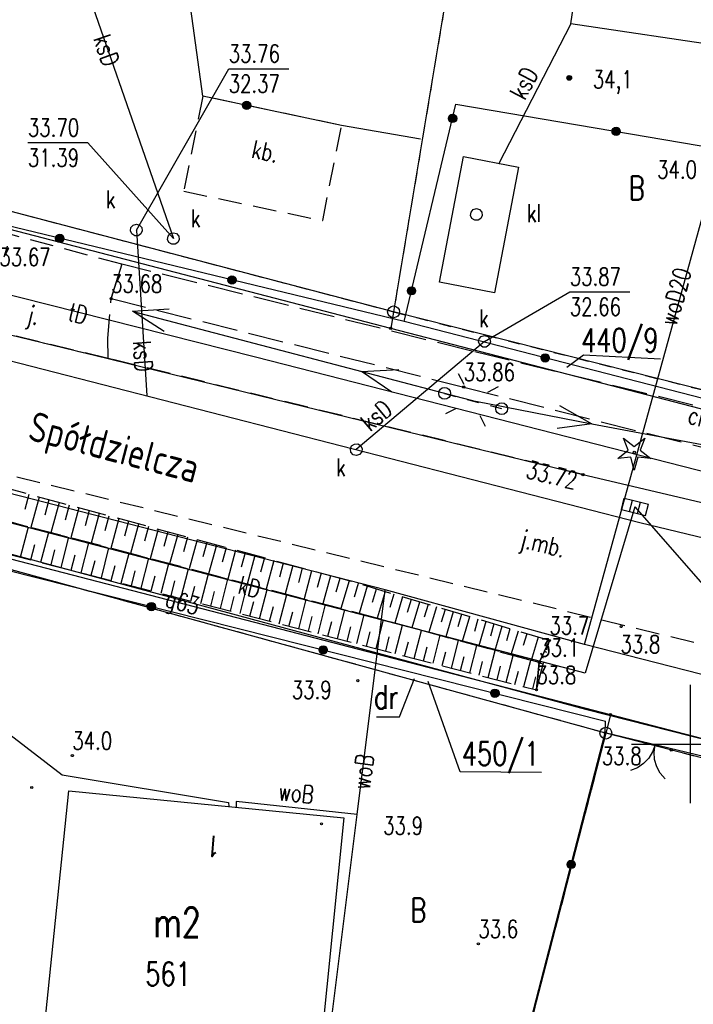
# Model space of a CAD drawing. Extents: x 6550385 to 6550663, y 5985693 to 5985865.
# Tile 8 of 19: x 6550522 to 6550550, y 5985739 to 5985781. Entities that reach past the tile are written whole.
import ezdxf
from ezdxf.enums import TextEntityAlignment as Align

# ---------------------------------------------------------------- set-up
doc = ezdxf.new("R2010")
doc.units = 0
doc.header["$MEASUREMENT"] = 0
for name, pattern in [('1', [2, 1, -1]), ('2', [1, 0.5, -0.5]), ('423', [2, 1.5, -0.5]), ('424', [1.5, 1, -0.5]), ('9', [1.75, 1.25, -0.5]), ('901', [0])]:
    doc.linetypes.add(name, pattern=pattern)
doc.layers.get('0').update_dxf_attribs({"linetype": 'CONTINUOUS'})
for name, color, linetype in [('000_INNE__NIEZYDENTYFIKOWA', 7, 'CONTINUOUS'), ('202-PUNKT_GRANICZNY', 7, 'CONTINUOUS'), ('203-PUNKT_GRANICZNY', 7, 'CONTINUOUS'), ('210-OZNACZENIE_KONTURU_UZY', 7, 'CONTINUOUS'), ('211-NUMER_DZIALKI_EWIDENCY', 7, 'CONTINUOUS'), ('218-KONTUR_UZYTKU_GRUNTOWE', 7, 'CONTINUOUS'), ('219-DZIALKA_EWIDENCYJNA', 7, 'CONTINUOUS'), ('238-PUNKT_ADRESOWY_BUDYNKU', 7, 'CONTINUOUS'), ('312-BUDYNEK_EWIDENCYJNY', 7, 'CONTINUOUS'), ('312-OZNACZENIE_BUDYNKU_EWI', 7, 'CONTINUOUS'), ('994-NAZWA_ULICY', 7, 'CONTINUOUS'), ('BRAMA', 7, 'CONTINUOUS'), ('CHODNIK', 7, 'CONTINUOUS'), ('CHODNIK-ATR17', 7, 'CONTINUOUS'), ('DRZEWO_IGLASTE', 7, 'CONTINUOUS'), ('INNY_OBIEKT_ZAGOSPODAROWAN', 7, 'CONTINUOUS'), ('JEZDNIA', 7, 'CONTINUOUS'), ('JEZDNIA-ATR17', 7, 'CONTINUOUS'), ('KRATKA_SCIEKOWA', 7, 'CONTINUOUS'), ('KRAWEZNIK', 7, 'CONTINUOUS'), ('LATARNIA', 7, 'CONTINUOUS'), ('OBSZAR_UTWARDZONY', 7, 'CONTINUOUS'), ('OBSZAR_UTWARDZONY-ATR17', 7, 'CONTINUOUS'), ('OGRODZENIE_TRWALE', 7, 'CONTINUOUS'), ('OPISY', 7, 'CONTINUOUS'), ('OSADNIK__SZAMBO', 7, 'CONTINUOUS'), ('OSADNIK__SZAMBO-ATR17', 7, 'CONTINUOUS'), ('PIKIETA_NATURALNA', 7, 'CONTINUOUS'), ('PIKIETA_NATURALNA-ATR2', 7, 'CONTINUOUS'), ('PIKIETA_NATURALNA-ATR3', 7, 'CONTINUOUS'), ('PIKIETA_SZTUCZNA', 7, 'CONTINUOUS'), ('PIKIETA_SZTUCZNA-ATR2', 7, 'CONTINUOUS'), ('PRZEWOD_ELEKTROENERGETYCZ0', 7, 'CONTINUOUS'), ('PRZEWOD_ELEKTROENERGETYCZN', 7, 'CONTINUOUS'), ('PRZEWOD_GAZOWY', 7, 'CONTINUOUS'), ('PRZEWOD_GAZOWY-ATR1', 7, 'CONTINUOUS'), ('PRZEWOD_KANALIZACYJNY', 7, 'CONTINUOUS'), ('PRZEWOD_KANALIZACYJNY-ATR1', 7, 'CONTINUOUS'), ('PRZEWOD_TELEKOMUNIKACYJNY_', 7, 'CONTINUOUS'), ('PRZEWOD_WODOCIAGOWY', 7, 'CONTINUOUS'), ('PRZEWOD_WODOCIAGOWY-ATR1', 7, 'CONTINUOUS'), ('RZEDNA-ATR2', 7, 'CONTINUOUS'), ('RZEDNA-ATR3', 7, 'CONTINUOUS'), ('SKARPA_NIEUMOCNIONA', 7, 'CONTINUOUS'), ('WLAZ_DO_KOMORY_LUB_KANALU_', 7, 'CONTINUOUS')]:
    doc.layers.add(name, color=color, linetype=linetype)
doc.styles.add('STYL_ARIAL', font='simplex', dxfattribs={"width": 0.75, "oblique": 0.1})

# ---------------------------------------------------------------- blocks, each defined once
blk = doc.blocks.new('202')
at = {"color": 0}
blk.add_circle((0, 0), 0.25, dxfattribs=at)
blk = doc.blocks.new('203')
at = {"color": 0}
blk.add_circle((0, 0), 0.05, dxfattribs=at)
blk = doc.blocks.new('US22')
at = {"color": 7}
blk.add_polyline3d([(0, 0.25, 0), (0.1352, 0.2103, 0), (0.2274, 0.1039, 0), (0.2475, -0.0356, 0), (0.1889, -0.1637, 0), (0.0704, -0.2399, 0), (-0.0704, -0.2399, 0), (-0.1889, -0.1637, 0), (-0.2475, -0.0356, 0), (-0.2274, 0.1039, 0), (-0.1352, 0.2103, 0), (0, 0.25, 0)], dxfattribs=at)
blk = doc.blocks.new('US05')
at = {"color": 7}
for points in [[(-0.525, 0.25, 0), (-0.175, 0.25, 0)], [(-0.525, -0.25, 0), (-0.525, 0.25, 0)], [(-0.175, 0.25, 0), (0.175, 0.25, 0)], [(-0.175, -0.25, 0), (-0.175, 0.25, 0)], [(0.175, 0.25, 0), (0.525, 0.25, 0)], [(0.175, -0.25, 0), (0.175, 0.25, 0)], [(0.525, -0.25, 0), (0.525, 0.25, 0)], [(-0.525, -0.25, 0), (-0.175, -0.25, 0)], [(-0.175, -0.25, 0), (0.175, -0.25, 0)], [(0.175, -0.25, 0), (0.525, -0.25, 0)]]:
    blk.add_polyline3d(points, dxfattribs=at)
blk = doc.blocks.new('OK02')
at = {"color": 7}
for points in [[(-0.75, 1.299, 0), (-0.4963, 1.1147, 0), (-0.2865, 0.8817, 0), (-0.1297, 0.6101, 0), (-0.0328, 0.3119, 0), (0, 0, 0)], [(0, 0, 0), (0.0328, 0.3119, 0), (0.1297, 0.6101, 0), (0.2865, 0.8817, 0), (0.4963, 1.1147, 0), (0.75, 1.299, 0)]]:
    blk.add_polyline3d(points, dxfattribs=at)
blk = doc.blocks.new('PW01')
at = {"color": 7}
blk.add_polyline3d([(0.045, 0, 0), (0.0318, -0.0318, 0), (0, -0.045, 0), (-0.0318, -0.0318, 0), (-0.045, 0, 0), (-0.0318, 0.0318, 0), (0, 0.045, 0), (0.0318, 0.0318, 0), (0.045, 0, 0)], dxfattribs=at)
blk = doc.blocks.new('921')
at = {"color": 0}
for p, q in [((-0.25, 0.1), (-0.45, 0.6)), ((-0.45, 0.6), (0, 0.25)), ((0, 0.25), (0.45, 0.6)), ((0.45, 0.6), (0.25, 0.1)), ((-0.7, -0.25), (-0.25, 0.1)), ((0.25, 0.1), (0.7, -0.25)), ((-0.15, -0.2), (-0.7, -0.25)), ((0, -0.75), (-0.15, -0.2)), ((0.15, -0.2), (0, -0.75)), ((0.7, -0.25), (0.15, -0.2))]:
    blk.add_line(p, q, dxfattribs=at)
blk.add_circle((0, 0), 0.05, dxfattribs=at)
blk = doc.blocks.new('510')
at = {"color": 0}
blk.add_circle((0, 0), 0.25, dxfattribs=at)
blk = doc.blocks.new('515')
at = {"color": 0}
for p, q in [((0, 1.25), (0, 0.75)), ((-1.25, 0), (-0.75, 0)), ((0.75, 0), (1.25, 0)), ((0, -0.75), (0, -1.25))]:
    blk.add_line(p, q, dxfattribs=at)
blk = doc.blocks.new('801')
at = {"color": 0}
for radius in [0.1, 0.09, 0.08, 0.07, 0.06, 0.05, 0.04, 0.03, 0.02, 0.01]:
    blk.add_circle((0, 0), radius, dxfattribs=at)

msp = doc.modelspace()

# ---------------------------------------------------------------- linework, layer by layer
at = {"layer": '000_INNE__NIEZYDENTYFIKOWA', "color": 7}
for points in [[(6550521.99, 5985760.56, 0), (6550521.82, 5985759.92, 0)], [(6550522.42, 5985760.45, 0), (6550522.07, 5985759.17, 0)], [(6550522.84, 5985760.33, 0), (6550522.67, 5985759.69, 0)], [(6550523.27, 5985760.22, 0), (6550522.92, 5985758.94, 0)], [(6550523.69, 5985760.11, 0), (6550523.52, 5985759.47, 0)], [(6550524.11, 5985759.99, 0), (6550523.77, 5985758.72, 0)], [(6550524.54, 5985759.88, 0), (6550524.37, 5985759.24, 0)], [(6550524.96, 5985759.76, 0), (6550524.62, 5985758.5, 0)], [(6550525.38, 5985759.65, 0), (6550525.21, 5985759.02, 0)], [(6550521.64, 5985757.91, 0), (6550521.97, 5985759.19, 0)], [(6550525.8, 5985759.54, 0), (6550525.46, 5985758.28, 0)], [(6550526.21, 5985759.43, 0), (6550526.04, 5985758.8, 0)], [(6550526.63, 5985759.31, 0), (6550526.29, 5985758.06, 0)], [(6550527.05, 5985759.2, 0), (6550526.88, 5985758.58, 0)], [(6550522.5, 5985757.69, 0), (6550522.83, 5985758.97, 0)], [(6550523.35, 5985757.47, 0), (6550523.68, 5985758.75, 0)], [(6550527.46, 5985759.09, 0), (6550527.12, 5985757.84, 0)], [(6550527.87, 5985758.98, 0), (6550527.71, 5985758.36, 0)], [(6550528.29, 5985758.87, 0), (6550527.95, 5985757.63, 0)], [(6550528.7, 5985758.75, 0), (6550528.53, 5985758.14, 0)], [(6550522.07, 5985757.8, 0), (6550522.24, 5985758.44, 0)], [(6550524.21, 5985757.25, 0), (6550524.53, 5985758.52, 0)], [(6550529.11, 5985758.64, 0), (6550528.78, 5985757.41, 0)], [(6550529.52, 5985758.53, 0), (6550529.35, 5985757.92, 0)], [(6550529.93, 5985758.42, 0), (6550529.6, 5985757.2, 0)], [(6550522.93, 5985757.58, 0), (6550523.09, 5985758.22, 0)], [(6550523.78, 5985757.36, 0), (6550523.95, 5985758, 0)], [(6550525.06, 5985757.03, 0), (6550525.38, 5985758.3, 0)], [(6550525.9, 5985756.81, 0), (6550526.23, 5985758.08, 0)], [(6550530.34, 5985758.31, 0), (6550530.17, 5985757.7, 0)], [(6550530.74, 5985758.2, 0), (6550530.41, 5985756.98, 0)], [(6550531.15, 5985758.09, 0), (6550530.98, 5985757.48, 0)], [(6550531.55, 5985757.98, 0), (6550531.23, 5985756.77, 0)], [(6550524.63, 5985757.14, 0), (6550524.8, 5985757.77, 0)], [(6550525.48, 5985756.92, 0), (6550525.64, 5985757.55, 0)], [(6550526.75, 5985756.59, 0), (6550527.07, 5985757.86, 0)], [(6550527.59, 5985756.38, 0), (6550527.92, 5985757.64, 0)], [(6550531.96, 5985757.88, 0), (6550531.79, 5985757.27, 0)], [(6550532.36, 5985757.77, 0), (6550532.03, 5985756.56, 0)], [(6550532.76, 5985757.66, 0), (6550532.6, 5985757.06, 0)], [(6550533.16, 5985757.55, 0), (6550532.84, 5985756.35, 0)], [(6550526.33, 5985756.7, 0), (6550526.49, 5985757.33, 0)], [(6550527.17, 5985756.48, 0), (6550527.33, 5985757.12, 0)], [(6550528.43, 5985756.16, 0), (6550528.75, 5985757.42, 0)], [(6550529.27, 5985755.95, 0), (6550529.59, 5985757.2, 0)], [(6550533.56, 5985757.44, 0), (6550533.4, 5985756.84, 0)], [(6550533.96, 5985757.33, 0), (6550533.64, 5985756.14, 0)], [(6550534.36, 5985757.23, 0), (6550534.2, 5985756.63, 0)], [(6550534.76, 5985757.12, 0), (6550534.44, 5985755.93, 0)], [(6550528.01, 5985756.27, 0), (6550528.17, 5985756.9, 0)], [(6550528.85, 5985756.05, 0), (6550529.01, 5985756.68, 0)], [(6550530.1, 5985755.73, 0), (6550530.42, 5985756.98, 0)], [(6550530.93, 5985755.52, 0), (6550531.25, 5985756.76, 0)], [(6550535.15, 5985757.01, 0), (6550534.99, 5985756.42, 0)], [(6550535.55, 5985756.9, 0), (6550535.2, 5985755.73, 0)], [(6550535.93, 5985756.79, 0), (6550535.76, 5985756.21, 0)], [(6550536.31, 5985756.68, 0), (6550535.97, 5985755.53, 0)], [(6550529.69, 5985755.84, 0), (6550529.85, 5985756.46, 0)], [(6550530.52, 5985755.62, 0), (6550530.68, 5985756.25, 0)], [(6550531.76, 5985755.3, 0), (6550532.08, 5985756.54, 0)], [(6550532.59, 5985755.09, 0), (6550532.91, 5985756.33, 0)], [(6550536.69, 5985756.56, 0), (6550536.52, 5985755.99, 0)], [(6550537.07, 5985756.45, 0), (6550536.73, 5985755.33, 0)], [(6550537.44, 5985756.34, 0), (6550537.27, 5985755.78, 0)], [(6550531.35, 5985755.41, 0), (6550531.51, 5985756.03, 0)], [(6550533.42, 5985754.88, 0), (6550533.73, 5985756.11, 0)], [(6550534.24, 5985754.67, 0), (6550534.55, 5985755.9, 0)], [(6550537.81, 5985756.23, 0), (6550537.48, 5985755.12, 0)], [(6550538.17, 5985756.12, 0), (6550538.01, 5985755.57, 0)], [(6550538.53, 5985756.01, 0), (6550538.21, 5985754.92, 0)], [(6550538.89, 5985755.91, 0), (6550538.73, 5985755.37, 0)], [(6550532.18, 5985755.2, 0), (6550532.34, 5985755.82, 0)], [(6550533, 5985754.98, 0), (6550533.16, 5985755.6, 0)], [(6550535.06, 5985754.46, 0), (6550535.37, 5985755.68, 0)], [(6550535.87, 5985754.25, 0), (6550536.19, 5985755.47, 0)], [(6550539.25, 5985755.8, 0), (6550538.93, 5985754.73, 0)], [(6550539.61, 5985755.7, 0), (6550539.45, 5985755.16, 0)], [(6550539.96, 5985755.59, 0), (6550539.64, 5985754.53, 0)], [(6550540.31, 5985755.49, 0), (6550540.15, 5985754.96, 0)], [(6550533.83, 5985754.77, 0), (6550533.99, 5985755.39, 0)], [(6550534.65, 5985754.56, 0), (6550534.81, 5985755.18, 0)], [(6550536.69, 5985754.04, 0), (6550537, 5985755.25, 0)], [(6550537.5, 5985753.83, 0), (6550537.81, 5985755.03, 0)], [(6550540.65, 5985755.38, 0), (6550540.34, 5985754.34, 0)], [(6550541, 5985755.28, 0), (6550540.85, 5985754.76, 0)], [(6550541.34, 5985755.18, 0), (6550541.04, 5985754.15, 0)], [(6550541.68, 5985755.08, 0), (6550541.53, 5985754.57, 0)], [(6550535.47, 5985754.35, 0), (6550535.62, 5985754.96, 0)], [(6550536.28, 5985754.14, 0), (6550536.44, 5985754.75, 0)], [(6550538.3, 5985753.62, 0), (6550538.61, 5985754.81, 0)], [(6550539.1, 5985753.42, 0), (6550539.4, 5985754.6, 0)], [(6550542.02, 5985754.98, 0), (6550541.72, 5985753.96, 0)], [(6550542.36, 5985754.88, 0), (6550542.21, 5985754.37, 0)], [(6550542.7, 5985754.78, 0), (6550542.4, 5985753.78, 0)], [(6550543.07, 5985754.67, 0), (6550542.92, 5985754.17, 0)], [(6550537.1, 5985753.93, 0), (6550537.25, 5985754.54, 0)], [(6550537.9, 5985753.72, 0), (6550538.06, 5985754.32, 0)], [(6550539.88, 5985753.21, 0), (6550540.18, 5985754.38, 0)], [(6550540.66, 5985753.01, 0), (6550540.96, 5985754.17, 0)], [(6550543.55, 5985754.52, 0), (6550543.26, 5985753.54, 0)], [(6550538.7, 5985753.52, 0), (6550538.85, 5985754.11, 0)], [(6550539.49, 5985753.32, 0), (6550539.64, 5985753.9, 0)], [(6550541.43, 5985752.82, 0), (6550541.73, 5985753.96, 0)], [(6550542.2, 5985752.62, 0), (6550542.49, 5985753.75, 0)], [(6550543.82, 5985753.93, 0), (6550543.9, 5985753.89, 0)], [(6550540.27, 5985753.11, 0), (6550540.42, 5985753.7, 0)], [(6550541.05, 5985752.92, 0), (6550541.2, 5985753.49, 0)], [(6550542.95, 5985752.43, 0), (6550543.24, 5985753.55, 0)], [(6550543.6, 5985753.43, 0), (6550543.77, 5985753.4, 0)], [(6550543.71, 5985753.68, 0), (6550543.77, 5985753.65, 0)], [(6550541.82, 5985752.72, 0), (6550541.96, 5985753.29, 0)], [(6550542.57, 5985752.52, 0), (6550542.72, 5985753.09, 0)], [(6550543.57, 5985753.16, 0), (6550543.64, 5985753.15, 0)], [(6550543.33, 5985752.33, 0), (6550543.46, 5985752.84, 0)], [(6550543.51, 5985752.62, 0), (6550543.54, 5985752.62, 0)], [(6550543.54, 5985752.89, 0), (6550543.64, 5985752.88, 0)]]:
    msp.add_polyline3d(points, dxfattribs=at)
at = {"layer": '210-OZNACZENIE_KONTURU_UZY', "color": 3}
msp.add_polyline3d([(6550536.71, 5985751.145, 0), (6550537.68, 5985751.145, 0), (6550538.317, 5985752.78, 0)], dxfattribs=at)
at = {"layer": '211-NUMER_DZIALKI_EWIDENCY', "color": 7}
msp.add_polyline3d([(6550543.694, 5985748.789, 0), (6550540.257, 5985748.817, 0), (6550538.899, 5985752.641, 0)], dxfattribs=at)
at = {"layer": '218-KONTUR_UZYTKU_GRUNTOWE', "color": 3, "linetype": '2'}
for points in [[(6550543.84, 5985806.73, 0), (6550537.43, 5985768.29, 0)], [(6550493.65, 5985779.78, 0), (6550537.43, 5985768.29, 0)], [(6550537.43, 5985768.29, 0), (6550564.78, 5985761.38, 0)], [(6550535.17, 5985753.55, 0), (6550497.21, 5985763.97, 0)], [(6550546.42, 5985750.46, 0), (6550535.17, 5985753.55, 0)], [(6550546.42, 5985750.46, 0), (6550536.97, 5985714.06, 0)], [(6550536.97, 5985714.06, 0), (6550546.42, 5985750.46, 0)], [(6550583.1, 5985741.01, 0), (6550546.42, 5985750.46, 0)]]:
    msp.add_polyline3d(points, dxfattribs=at)
at = {"layer": '219-DZIALKA_EWIDENCYJNA', "color": 7}
for points in [[(6550543.84, 5985806.73, 0), (6550537.43, 5985768.29, 0)], [(6550537.43, 5985768.29, 0), (6550493.64, 5985779.78, 0)], [(6550537.31, 5985767.59, 0), (6550493.78, 5985778.9, 0)], [(6550537.43, 5985768.29, 0), (6550537.31, 5985767.59, 0)], [(6550564.78, 5985761.38, 0), (6550537.43, 5985768.29, 0)], [(6550564.68, 5985760.49, 0), (6550537.31, 5985767.59, 0)], [(6550546.42, 5985750.46, 0), (6550497.21, 5985763.97, 0)], [(6550546.61, 5985751.24, 0), (6550497.35, 5985764.02, 0)], [(6550546.61, 5985751.24, 0), (6550546.42, 5985750.46, 0)], [(6550583.47, 5985741.66, 0), (6550546.61, 5985751.24, 0)], [(6550546.42, 5985750.46, 0), (6550536.97, 5985714.06, 0)], [(6550583.1, 5985741.01, 0), (6550546.42, 5985750.46, 0)]]:
    msp.add_polyline3d(points, dxfattribs=at)
at = {"layer": '312-BUDYNEK_EWIDENCYJNY', "color": 7}
for points in [[(6550544.93, 5985780.486, 0), (6550546.63, 5985791.95, 0)], [(6550551.587, 5985779.499, 0), (6550544.93, 5985780.486, 0)], [(6550522.71, 5985738.55, 0), (6550523.68, 5985748.02, 0)], [(6550523.68, 5985748.02, 0), (6550535.33, 5985746.88, 0)], [(6550535.33, 5985746.88, 0), (6550534.36, 5985737.34, 0)]]:
    msp.add_polyline3d(points, dxfattribs=at)
at = {"layer": 'BRAMA', "color": 7}
msp.add_polyline3d([(6550550.61, 5985749.46, 0), (6550546.39, 5985750.47, 0)], dxfattribs=at)
at = {"layer": 'CHODNIK', "color": 7, "linetype": '423'}
msp.add_polyline3d([(6550525.92, 5985770.31, 0), (6550525.47, 5985768.85, 0), (6550540.4, 5985765.11, 0), (6550563.423, 5985759.301, 0), (6550563.702, 5985761.027, 0), (6550540.74, 5985766.63, 0), (6550525.92, 5985770.31, 0)], dxfattribs=at)
at = {"layer": 'INNY_OBIEKT_ZAGOSPODAROWAN', "color": 7, "linetype": '1'}
msp.add_polyline3d([(6550494.128, 5985712.374, 0), (6550495.84, 5985723.9, 0), (6550536.74, 5985713.22, 0), (6550546.42, 5985750.46, 0)], dxfattribs=at)
at = {"layer": 'JEZDNIA', "color": 7, "linetype": '424'}
for points in [[(6550519.68, 5985767.69, 0), (6550525.34, 5985766.32, 0), (6550525.33, 5985767.18, 0), (6550525.47, 5985768.85, 0), (6550525.92, 5985770.31, 0), (6550521.23, 5985771.56, 0), (6550520.74, 5985769.98, 0), (6550520.01, 5985768.34, 0), (6550519.68, 5985767.69, 0)], [(6550525.34, 5985766.32, 0), (6550519.68, 5985767.69, 0)], [(6550525.52, 5985766.28, 0), (6550525.34, 5985766.32, 0)], [(6550545.45, 5985761.4, 0), (6550525.52, 5985766.28, 0)], [(6550521.48, 5985761.31, 0), (6550554.01, 5985753.36, 0)]]:
    msp.add_polyline3d(points, dxfattribs=at)
at = {"layer": 'KRAWEZNIK', "color": 7}
msp.add_polyline3d([(6550507.82, 5985770.81, 0), (6550519.68, 5985767.69, 0), (6550525.34, 5985766.32, 0), (6550525.52, 5985766.28, 0), (6550545.45, 5985761.4, 0), (6550550.666, 5985760.179, 0), (6550562.258, 5985757.323, 0), (6550563.326, 5985758.36, 0), (6550563.423, 5985759.301, 0), (6550563.702, 5985761.027, 0), (6550567.87, 5985759.811, 0)], dxfattribs=at)
at = {"layer": 'LATARNIA', "color": 7, "linetype": '2'}
msp.add_polyline3d([(6550539.58, 5985764.84, 0), (6550542.21, 5985764.15, 0)], dxfattribs=at)
at = {"layer": 'OBSZAR_UTWARDZONY', "color": 7, "linetype": '424'}
msp.add_polyline3d([(6550535.23, 5985776.18, 0), (6550529.36, 5985777.42, 0), (6550528.55, 5985773.4, 0), (6550534.43, 5985772.15, 0), (6550535.23, 5985776.18, 0)], dxfattribs=at)
at = {"layer": 'OGRODZENIE_TRWALE', "color": 7, "linetype": '901'}
for points in [[(6550538.57, 5985775.6, 0), (6550535.23, 5985776.18, 0), (6550529.36, 5985777.42, 0), (6550528.63, 5985782.67, 0)], [(6550561.833, 5985768.655, 0), (6550564.415, 5985768.248, 0), (6550563.553, 5985761.264, 0), (6550537.88, 5985767.88, 0), (6550540.07, 5985777.08, 0), (6550561.42, 5985773.46, 0)], [(6550537.88, 5985767.88, 0), (6550512.93, 5985773.9, 0)], [(6550505.36, 5985761.32, 0), (6550546.4, 5985750.97, 0)], [(6550495.84, 5985723.9, 0), (6550536.74, 5985713.22, 0), (6550536.97, 5985714.06, 0), (6550546.39, 5985750.47, 0), (6550546.4, 5985750.97, 0)]]:
    msp.add_polyline3d(points, dxfattribs=at)
at = {"layer": 'OGRODZENIE_TRWALE', "color": 7}
for centre, radius in [((6550531.209, 5985777.03), 0.175), ((6550531.209, 5985777.03), 0.158), ((6550531.209, 5985777.03), 0.14), ((6550531.209, 5985777.03), 0.122), ((6550531.209, 5985777.03), 0.105), ((6550531.209, 5985777.03), 0.0875), ((6550531.209, 5985777.03), 0.07), ((6550531.209, 5985777.03), 0.0525), ((6550531.209, 5985777.03), 0.035), ((6550539.927, 5985776.477), 0.175), ((6550539.927, 5985776.477), 0.158), ((6550539.927, 5985776.477), 0.14), ((6550539.927, 5985776.477), 0.122), ((6550539.927, 5985776.477), 0.105), ((6550539.927, 5985776.477), 0.0875), ((6550539.927, 5985776.477), 0.07), ((6550539.927, 5985776.477), 0.0525), ((6550539.927, 5985776.477), 0.035), ((6550546.854, 5985775.93), 0.175), ((6550546.854, 5985775.93), 0.158), ((6550546.854, 5985775.93), 0.14), ((6550546.854, 5985775.93), 0.122), ((6550546.854, 5985775.93), 0.105), ((6550546.854, 5985775.93), 0.0875), ((6550546.854, 5985775.93), 0.07), ((6550546.854, 5985775.93), 0.0525), ((6550546.854, 5985775.93), 0.035), ((6550523.298, 5985771.398), 0.175), ((6550523.298, 5985771.398), 0.158), ((6550523.298, 5985771.398), 0.14), ((6550523.298, 5985771.398), 0.122), ((6550523.298, 5985771.398), 0.105), ((6550523.298, 5985771.398), 0.0875), ((6550523.298, 5985771.398), 0.07), ((6550523.298, 5985771.398), 0.0525), ((6550523.298, 5985771.398), 0.035), ((6550530.589, 5985769.639), 0.175), ((6550530.589, 5985769.639), 0.158), ((6550530.589, 5985769.639), 0.14), ((6550530.589, 5985769.639), 0.122), ((6550530.589, 5985769.639), 0.105), ((6550530.589, 5985769.639), 0.0875), ((6550530.589, 5985769.639), 0.07), ((6550530.589, 5985769.639), 0.0525), ((6550530.589, 5985769.639), 0.035), ((6550538.19, 5985769.181), 0.175), ((6550538.19, 5985769.181), 0.158), ((6550538.19, 5985769.181), 0.14), ((6550538.19, 5985769.181), 0.122), ((6550538.19, 5985769.181), 0.105), ((6550538.19, 5985769.181), 0.0875), ((6550538.19, 5985769.181), 0.07), ((6550538.19, 5985769.181), 0.0525), ((6550538.19, 5985769.181), 0.035), ((6550543.848, 5985766.342), 0.175), ((6550543.848, 5985766.342), 0.158), ((6550543.848, 5985766.342), 0.14), ((6550543.848, 5985766.342), 0.122), ((6550543.848, 5985766.342), 0.105), ((6550543.848, 5985766.342), 0.0875), ((6550543.848, 5985766.342), 0.07), ((6550543.848, 5985766.342), 0.0525), ((6550543.848, 5985766.342), 0.035), ((6550527.177, 5985755.818), 0.175), ((6550527.177, 5985755.818), 0.158), ((6550527.177, 5985755.818), 0.14), ((6550527.177, 5985755.818), 0.122), ((6550527.177, 5985755.818), 0.105), ((6550527.177, 5985755.818), 0.0875), ((6550527.177, 5985755.818), 0.07), ((6550527.177, 5985755.818), 0.0525), ((6550527.177, 5985755.818), 0.035), ((6550534.449, 5985753.984), 0.175), ((6550534.449, 5985753.984), 0.158), ((6550534.449, 5985753.984), 0.14), ((6550534.449, 5985753.984), 0.122), ((6550534.449, 5985753.984), 0.105), ((6550534.449, 5985753.984), 0.0875), ((6550534.449, 5985753.984), 0.07), ((6550534.449, 5985753.984), 0.0525), ((6550534.449, 5985753.984), 0.035), ((6550541.721, 5985752.15), 0.175), ((6550541.721, 5985752.15), 0.158), ((6550541.721, 5985752.15), 0.14), ((6550541.721, 5985752.15), 0.122), ((6550541.721, 5985752.15), 0.105), ((6550541.721, 5985752.15), 0.0875), ((6550541.721, 5985752.15), 0.07), ((6550541.721, 5985752.15), 0.0525), ((6550541.721, 5985752.15), 0.035), ((6550544.95, 5985744.902), 0.175), ((6550544.95, 5985744.902), 0.158), ((6550544.95, 5985744.902), 0.14), ((6550544.95, 5985744.902), 0.122), ((6550544.95, 5985744.902), 0.105), ((6550544.95, 5985744.902), 0.0875), ((6550544.95, 5985744.902), 0.07), ((6550544.95, 5985744.902), 0.0525), ((6550544.95, 5985744.902), 0.035)]:
    msp.add_circle(centre, radius, dxfattribs=at)
at = {"layer": 'OPISY', "color": 7}
for points in [[(6550550, 5985747.5, 0), (6550550, 5985752.5, 0)], [(6550547.5, 5985750, 0), (6550552.5, 5985750, 0)]]:
    msp.add_polyline3d(points, dxfattribs=at)
at = {"layer": 'OSADNIK__SZAMBO', "color": 34}
msp.add_polyline3d([(6550540.39, 5985774.86, 0), (6550542.72, 5985774.41, 0), (6550541.7, 5985769.1, 0), (6550539.37, 5985769.55, 0), (6550540.39, 5985774.86, 0)], dxfattribs=at)
at = {"layer": 'PRZEWOD_ELEKTROENERGETYCZ0', "color": 1}
for points in [[(6550527.722, 5985767.466, 0), (6550526.37, 5985768.316, 0), (6550527.93, 5985768.42, 0)], [(6550526.4, 5985768.306, 0), (6550540.921, 5985764.491, 0)], [(6550537.362, 5985764.898, 0), (6550536.066, 5985765.762, 0), (6550537.65, 5985765.852, 0)], [(6550540.919, 5985764.51, 0), (6550545.831, 5985763.549, 0), (6550555.615, 5985761.72, 0)], [(6550544.454, 5985764.322, 0), (6550545.822, 5985763.548, 0), (6550544.364, 5985763.35, 0)]]:
    msp.add_polyline3d(points, dxfattribs=at)
at = {"layer": 'PRZEWOD_ELEKTROENERGETYCZN', "color": 7}
msp.add_polyline3d([(6550548.727, 5985766.295, 0), (6550545.468, 5985766.461, 0), (6550544.769, 5985765.929, 0)], dxfattribs=at)
at = {"layer": 'PRZEWOD_GAZOWY', "color": 40}
msp.add_polyline3d([(6550494, 5985757.89, 0), (6550495.06, 5985761.34, 0), (6550496.47, 5985763.66, 0), (6550499.54, 5985763.89, 0), (6550545.55, 5985751.47, 0), (6550551.84, 5985749.88, 0)], dxfattribs=at)
at = {"layer": 'PRZEWOD_KANALIZACYJNY', "color": 34}
for points in [[(6550523.39, 5985784.98, 0), (6550528.11, 5985771.39, 0)], [(6550544.93, 5985780.486, 0), (6550541.88, 5985774.54, 0)], [(6550489.93, 5985774.41, 0), (6550517.53, 5985767.16, 0), (6550547.86, 5985759.38, 0), (6550564.83, 5985755.29, 0), (6550587.34, 5985749.57, 0)], [(6550526.54, 5985771.75, 0), (6550526.99, 5985764.73, 0)], [(6550541.28, 5985767.04, 0), (6550535.85, 5985762.46, 0)], [(6550547.65, 5985760.04, 0), (6550545.54, 5985753, 0), (6550510.33, 5985762.19, 0), (6550495.05, 5985765.45, 0)]]:
    msp.add_polyline3d(points, dxfattribs=at)
at = {"layer": 'PRZEWOD_TELEKOMUNIKACYJNY_', "color": 30}
for points in [[(6550491.43, 5985780.35, 0), (6550493.6, 5985778.29, 0), (6550497.85, 5985774.91, 0), (6550531.59, 5985766.38, 0), (6550562.31, 5985758.53, 0), (6550583.99, 5985753.43, 0), (6550592.44, 5985751.05, 0)], [(6550499.59, 5985744.68, 0), (6550500.5, 5985749.93, 0), (6550502.95, 5985751.87, 0), (6550507.22, 5985752.39, 0), (6550510.16, 5985753.72, 0), (6550515.3, 5985753.58, 0), (6550518.95, 5985752.11, 0), (6550523.4, 5985748.69, 0), (6550530.44, 5985747.52, 0), (6550530.45, 5985747.36, 0)]]:
    msp.add_polyline3d(points, dxfattribs=at)
at = {"layer": 'PRZEWOD_WODOCIAGOWY', "color": 5}
for points in [[(6550545.51, 5985754.21, 0), (6550551.856, 5985777.175, 0)], [(6550621.85, 5985735.12, 0), (6550603.76, 5985739.27, 0), (6550594.63, 5985741.65, 0), (6550593.19, 5985742.02, 0), (6550545.51, 5985754.21, 0), (6550537.08, 5985756.53, 0), (6550502.49, 5985765.4, 0), (6550491.71, 5985768.23, 0), (6550490.95, 5985768.36, 0)], [(6550535.89, 5985747.02, 0), (6550537.08, 5985756.53, 0)], [(6550535.89, 5985747.02, 0), (6550530.76, 5985747.57, 0), (6550530.76, 5985747.33, 0)], [(6550533.63, 5985728.96, 0), (6550535.89, 5985747.02, 0)]]:
    msp.add_polyline3d(points, dxfattribs=at)
at = {"layer": 'RZEDNA-ATR2', "color": 7}
for points in [[(6550526.54, 5985771.75, 0), (6550530.45, 5985778.58, 0), (6550532.992, 5985778.58, 0)], [(6550528.11, 5985771.39, 0), (6550524.48, 5985775.45, 0), (6550521.948, 5985775.45, 0)], [(6550541.28, 5985767.04, 0), (6550544.89, 5985769.14, 0), (6550547.432, 5985769.14, 0)], [(6550547.65, 5985760.04, 0), (6550550.528, 5985756.749, 0), (6550553.203, 5985756.749, 0)]]:
    msp.add_polyline3d(points, dxfattribs=at)
at = {"layer": 'SKARPA_NIEUMOCNIONA', "color": 7, "linetype": '9'}
for points in [[(6550506.19, 5985764.57, 0), (6550505.81, 5985763.54, 0), (6550517.33, 5985760.41, 0), (6550536.87, 5985755.29, 0), (6550543.6, 5985753.45, 0), (6550544.03, 5985754.38, 0), (6550535.39, 5985756.95, 0), (6550521.19, 5985760.78, 0), (6550511.47, 5985763.28, 0), (6550506.19, 5985764.57, 0)], [(6550506.19, 5985764.57, 0), (6550505.81, 5985763.54, 0), (6550517.33, 5985760.41, 0), (6550536.87, 5985755.29, 0), (6550543.6, 5985753.45, 0), (6550544.03, 5985754.38, 0), (6550535.39, 5985756.95, 0), (6550521.19, 5985760.78, 0), (6550511.47, 5985763.28, 0), (6550506.19, 5985764.57, 0)], [(6550505.61, 5985762.03, 0), (6550543.48, 5985752.29, 0), (6550543.6, 5985753.45, 0), (6550536.87, 5985755.29, 0), (6550517.33, 5985760.41, 0), (6550505.81, 5985763.54, 0), (6550505.61, 5985762.03, 0)], [(6550505.61, 5985762.03, 0), (6550543.48, 5985752.29, 0), (6550543.6, 5985753.45, 0), (6550536.87, 5985755.29, 0), (6550517.33, 5985760.41, 0), (6550505.81, 5985763.54, 0), (6550505.61, 5985762.03, 0)], [(6550543.48, 5985752.29, 0), (6550544.03, 5985754.38, 0), (6550543.6, 5985753.45, 0), (6550543.48, 5985752.29, 0)], [(6550543.48, 5985752.29, 0), (6550544.03, 5985754.38, 0), (6550543.6, 5985753.45, 0), (6550543.48, 5985752.29, 0)]]:
    msp.add_polyline3d(points, dxfattribs=at)

# ---------------------------------------------------------------- block references
at = {"layer": '202-PUNKT_GRANICZNY', "color": 7}
for p in [(6550537.43, 5985768.29), (6550546.42, 5985750.46)]:
    msp.add_blockref('202', p, dxfattribs=at)
at = {"layer": '203-PUNKT_GRANICZNY', "color": 7}
for p in [(6550537.31, 5985767.59), (6550546.61, 5985751.24)]:
    msp.add_blockref('203', p, dxfattribs=at)
at = {"layer": 'BRAMA', "color": 7, "rotation": 166.54164}
msp.add_blockref('OK02', (6550548.5, 5985749.965), dxfattribs=at)
at = {"layer": 'DRZEWO_IGLASTE', "color": 3}
msp.add_blockref('921', (6550547.62, 5985762.34), dxfattribs=at)
at = {"layer": 'KRATKA_SCIEKOWA', "color": 34, "rotation": 346.0837}
msp.add_blockref('US05', (6550547.65, 5985760.04), dxfattribs=at)
at = {"layer": 'LATARNIA', "color": 7, "rotation": 117.14122}
msp.add_blockref('515', (6550540.756, 5985764.554), dxfattribs=at)
at = {"layer": 'PIKIETA_NATURALNA', "color": 7}
for p in [(6550547.07, 5985754.97), (6550544.03, 5985754.38), (6550543.6, 5985753.45), (6550535.92, 5985752.68), (6550543.48, 5985752.29), (6550546.39, 5985750.47), (6550523.83, 5985749.51), (6550522.11, 5985748.16), (6550534.38, 5985746.62), (6550541.02, 5985741.54)]:
    msp.add_blockref('PW01', p, dxfattribs=at)
at = {"layer": 'PIKIETA_NATURALNA-ATR3', "color": 7}
msp.add_blockref('801', (6550544.867, 5985778.19, 34.128), dxfattribs=at)
at = {"layer": 'PIKIETA_SZTUCZNA', "color": 7}
for p in [(6550525.47, 5985768.85), (6550540.4, 5985765.11), (6550545.45, 5985761.4), (6550549.19, 5985749.74)]:
    msp.add_blockref('PW01', p, dxfattribs=at)
at = {"layer": 'PRZEWOD_ELEKTROENERGETYCZ0', "color": 7}
for p in [(6550539.59, 5985764.84), (6550542.01, 5985764.19)]:
    msp.add_blockref('510', p, dxfattribs=at)
at = {"layer": 'WLAZ_DO_KOMORY_LUB_KANALU_', "color": 7}
for p in [(6550540.94, 5985772.41), (6550526.54, 5985771.75), (6550528.11, 5985771.39), (6550541.28, 5985767.04)]:
    msp.add_blockref('US22', p, dxfattribs=at)
at = {"layer": 'WLAZ_DO_KOMORY_LUB_KANALU_', "color": 7, "rotation": 345.61387}
msp.add_blockref('US22', (6550535.85, 5985762.46), dxfattribs=at)

# ---------------------------------------------------------------- texts
at = {"layer": '210-OZNACZENIE_KONTURU_UZY', "color": 3, "style": 'STYL_ARIAL', "width": 0.75}
for s, p in [('B', (6550547.389, 5985773.028)), ('dr', (6550536.6, 5985751.487)), ('B', (6550538.141, 5985742.472))]:
    msp.add_text(s, height=1, dxfattribs=at).set_placement(p)
at = {"layer": '211-NUMER_DZIALKI_EWIDENCY', "color": 7, "style": 'STYL_ARIAL', "width": 0.75}
for s, p in [('440/9', (6550545.372, 5985766.588)), ('450/1', (6550540.322, 5985749.095))]:
    msp.add_text(s, height=1, dxfattribs=at).set_placement(p)
at = {"layer": '238-PUNKT_ADRESOWY_BUDYNKU', "color": 7, "style": 'STYL_ARIAL', "width": 0.75}
msp.add_text('1', height=0.875, rotation=175.142, dxfattribs=at).set_placement((6550529.846, 5985746.112), align=Align.CENTER)
at = {"layer": '312-OZNACZENIE_BUDYNKU_EWI', "color": 7, "style": 'STYL_ARIAL', "width": 0.75}
for s, height, p in [('m2', 1.25, (6550527.26, 5985741.827)), ('561', 1, (6550526.92, 5985739.77))]:
    msp.add_text(s, height=height, dxfattribs=at).set_placement(p)
at = {"layer": '994-NAZWA_ULICY', "color": 7, "style": 'STYL_ARIAL', "width": 0.75}
msp.add_text('Spółdzielcza', height=1.25, rotation=345.402, dxfattribs=at).set_placement((6550521.896, 5985762.886))
at = {"layer": 'CHODNIK-ATR17', "color": 7, "style": 'STYL_ARIAL', "width": 0.75}
msp.add_text('ch.kb.', height=0.75, rotation=345.835, dxfattribs=at).set_placement((6550549.843, 5985763.588))
at = {"layer": 'JEZDNIA-ATR17', "color": 7, "style": 'STYL_ARIAL', "width": 0.75}
for s, rotation, p in [('j.', 346.393, (6550521.869, 5985767.838)), ('j.mb.', 346.266, (6550542.751, 5985758.339))]:
    msp.add_text(s, height=0.75, rotation=rotation, dxfattribs=at).set_placement(p)
at = {"layer": 'OBSZAR_UTWARDZONY-ATR17', "color": 7, "style": 'STYL_ARIAL', "width": 0.75}
msp.add_text('kb.', height=0.75, rotation=347.998, dxfattribs=at).set_placement((6550531.383, 5985774.83))
at = {"layer": 'OSADNIK__SZAMBO-ATR17', "color": 34, "style": 'STYL_ARIAL', "width": 0.75}
msp.add_text('kl', height=0.75, dxfattribs=at).set_placement((6550543.08, 5985772.096))
at = {"layer": 'PIKIETA_NATURALNA-ATR2', "color": 7, "style": 'STYL_ARIAL', "width": 0.75}
for s, p in [('34.0', (6550548.59, 5985773.936)), ('33.7', (6550544.03, 5985754.636)), ('33.8', (6550547.036, 5985753.847)), ('33.1', (6550543.6, 5985753.706)), ('33.8', (6550543.48, 5985752.546)), ('33.9', (6550533.12, 5985751.916)), ('34.0', (6550523.83, 5985749.766)), ('33.8', (6550546.248, 5985749.117)), ('33.9', (6550536.99, 5985746.166)), ('33.6', (6550541.02, 5985741.796))]:
    msp.add_text(s, height=0.75, dxfattribs=at).set_placement(p)
at = {"layer": 'PIKIETA_NATURALNA-ATR3', "color": 7, "style": 'STYL_ARIAL', "width": 0.75}
msp.add_text('34,1', height=0.75, dxfattribs=at).set_placement((6550545.867, 5985777.753))
at = {"layer": 'PIKIETA_SZTUCZNA-ATR2', "color": 7, "style": 'STYL_ARIAL', "width": 0.75}
for s, p in [('33.67', (6550520.74, 5985770.236)), ('33.68', (6550525.47, 5985769.106)), ('33.86', (6550540.4, 5985765.366))]:
    msp.add_text(s, height=0.75, dxfattribs=at).set_placement(p)
msp.add_text('33.72', height=0.75, rotation=346.241, dxfattribs=at).set_placement((6550542.991, 5985761.279))
at = {"layer": 'PRZEWOD_GAZOWY-ATR1', "color": 40, "style": 'STYL_ARIAL', "width": 0.75}
msp.add_text('g63', height=0.75, rotation=344.893, dxfattribs=at).set_placement((6550527.716, 5985755.828))
at = {"layer": 'PRZEWOD_KANALIZACYJNY-ATR1', "color": 34, "style": 'STYL_ARIAL', "width": 0.75}
for s, rotation, p in [('ksD', 289.14, (6550524.707, 5985779.867)), ('ksD', 62.554, (6550542.981, 5985777.21)), ('ksD', 273.668, (6550526.403, 5985767.052)), ('ksD', 40.146, (6550536.434, 5985763.19)), ('kD', 345.372, (6550530.799, 5985756.397))]:
    msp.add_text(s, height=0.75, rotation=rotation, dxfattribs=at).set_placement(p)
at = {"layer": 'PRZEWOD_TELEKOMUNIKACYJNY_', "color": 30, "style": 'STYL_ARIAL', "width": 0.75}
msp.add_text('tD', height=0.75, rotation=345.812, dxfattribs=at).set_placement((6550523.593, 5985767.948))
at = {"layer": 'PRZEWOD_WODOCIAGOWY-ATR1', "color": 5, "style": 'STYL_ARIAL', "width": 0.75}
for s, rotation, p in [('woD20', 74.562, (6550549.398, 5985767.653)), ('woB', 82.867, (6550536.416, 5985748.034)), ('woB', 353.881, (6550532.526, 5985747.634))]:
    msp.add_text(s, height=0.75, rotation=rotation, dxfattribs=at).set_placement(p)
at = {"layer": 'RZEDNA-ATR2', "color": 34, "style": 'STYL_ARIAL', "width": 0.75}
for s, p in [('33.76', (6550530.45, 5985778.844)), ('33.70', (6550521.948, 5985775.714)), ('33.87', (6550544.89, 5985769.403))]:
    msp.add_text(s, height=0.75, dxfattribs=at).set_placement(p)
at = {"layer": 'RZEDNA-ATR3', "color": 34, "style": 'STYL_ARIAL', "width": 0.75}
for s, p in [('32.37', (6550530.45, 5985777.568)), ('31.39', (6550521.948, 5985774.439)), ('32.66', (6550544.89, 5985768.128))]:
    msp.add_text(s, height=0.75, dxfattribs=at).set_placement(p)
at = {"layer": 'WLAZ_DO_KOMORY_LUB_KANALU_', "color": 7, "style": 'STYL_ARIAL', "width": 0.75}
for p in [(6550525.25, 5985772.676), (6550528.85, 5985771.876), (6550543.08, 5985772.086), (6550541.052, 5985767.645), (6550534.998, 5985761.336)]:
    msp.add_text('k', height=0.75, dxfattribs=at).set_placement(p)

doc.saveas('drawing.dxf')
